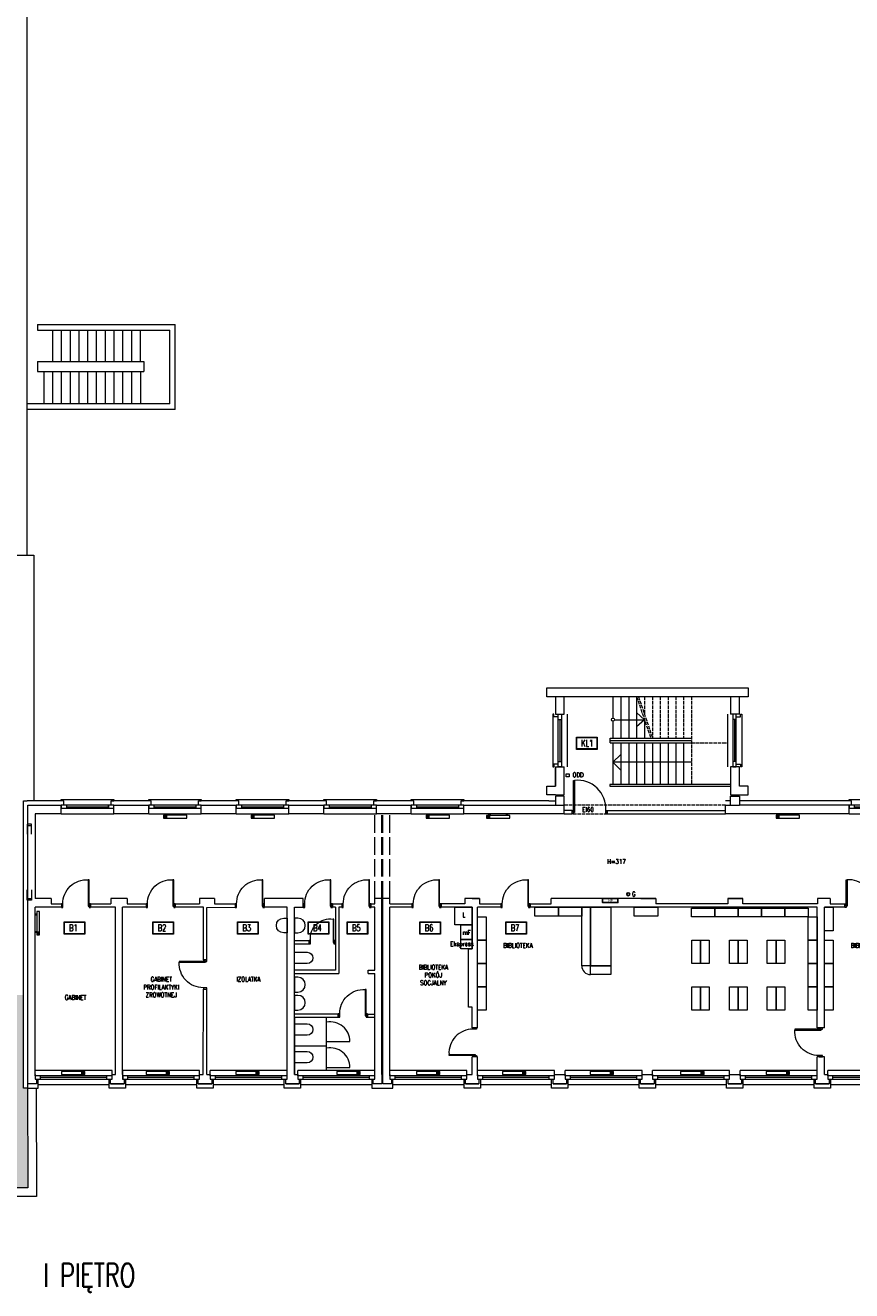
# Model space of a CAD drawing. Header units: millimetres. Extents: x -20020 to 55682, y 3351 to 17623.
# Tile 35 of 49: x 15439 to 18268, y 3351 to 7682. Entities that reach past the tile are written whole.
import ezdxf

# ---------------------------------------------------------------- set-up
doc = ezdxf.new("R2010")
doc.units = ezdxf.units.MM
doc.linetypes.add('ACAD_ISO02W100', pattern=[15, 12, -3])
doc.layers.get('0').update_dxf_attribs({"color": 252, "lineweight": 9})
for name, color, linetype, lineweight in [('0 - przerywana', 252, 'ACAD_ISO02W100', 9), ('0- stolarka', 252, 'Continuous', 9), ('0- widokowe', 252, 'Continuous', 9), ('000 STOLARKA', 252, 'Continuous', 9), ('000- DODATKI', 252, 'Continuous', 9), ('000- ŚCIANY', 252, 'Continuous', 9), ('000-NUMERY SALI', 252, 'Continuous', 9), ('Grzejniki CO na rzucie', 252, 'Continuous', 9), ('PIK_09_MEBLE', 252, 'Continuous', 9)]:
    doc.layers.add(name, color=color, linetype=linetype, lineweight=lineweight)
doc.layers.add('Znaki bezp.', color=10, linetype='Continuous')
doc.styles.add('GENERATED_STYLE_7', font='txt', dxfattribs={"width": 0.8})
doc.styles.add('ROMANS', font='romans', dxfattribs={"height": 19})
doc.styles.get("Standard").update_dxf_attribs({"font": 'romans.shx', "width": 0.7})

# ---------------------------------------------------------------- blocks, each defined once
blk = doc.blocks.new('OKNO 01')
at = {"layer": '0- stolarka'}
for points in [[(-526.8, 5012.8), (-706.8, 5012.8), (-706.8, 5001.8), (-526.8, 5001.8), (-526.8, 5012.8)], [(-688.6, 5012.8), (-688.6, 5001.8)], [(-688.6, 5007.3), (-545, 5007.3)], [(-545, 5012.8), (-545, 5001.8)]]:
    blk.add_lwpolyline(points, dxfattribs=at)
at = {"layer": '0- widokowe'}
for points in [[(-706.8, 5027.8), (-706.8, 5031.8), (-526.8, 5031.8), (-526.8, 5027.8)], [(-697.8, 5012.8), (-697.8, 5027.8), (-706.8, 5027.8)], [(-535.9, 5012.8), (-535.9, 5027.8), (-526.8, 5027.8)], [(-706.8, 4982.8), (-526.8, 4982.8)]]:
    blk.add_lwpolyline(points, dxfattribs=at)
blk = doc.blocks.new('d90')
at = {"layer": '0- stolarka'}
blk.add_lwpolyline([(-180.5, 3079.3, 0.437586), (-267.5, 3161.8, 1.233982)], format="xyb", dxfattribs=at)
for points in [[(-270.5, 3071.8), (-270.5, 3161.8), (-267.5, 3161.8), (-267.5, 3071.8), (-270.5, 3071.8)], [(-275.5, 3079.3), (-270.5, 3079.3), (-270.5, 3067.3), (-275.5, 3067.3), (-275.5, 3079.3)], [(-180.5, 3079.3), (-175.5, 3079.3), (-175.5, 3067.3), (-180.5, 3067.3), (-180.5, 3079.3)]]:
    blk.add_lwpolyline(points, dxfattribs=at)
blk = doc.blocks.new('OKNO 02')
at = {"layer": '0- stolarka'}
for points in [[(-795.8, 4074.8), (-532.4, 4074.8), (-532.4, 4085.8), (-795.8, 4085.8), (-795.8, 4074.8)], [(-777.7, 4074.8), (-777.7, 4085.8)], [(-550.6, 4080.3), (-777.7, 4080.3)], [(-550.6, 4074.8), (-550.6, 4085.8)]]:
    blk.add_lwpolyline(points, dxfattribs=at)
at = {"layer": '0- widokowe'}
for points in [[(-532.4, 4104.8), (-795.8, 4104.8)], [(-795.8, 4085.8), (-795.8, 4104.8)], [(-532.4, 4085.8), (-532.4, 4104.8)], [(-542.4, 4055.8), (-542.4, 4055.8), (-785.8, 4055.8), (-785.8, 4055.8)]]:
    blk.add_lwpolyline(points, dxfattribs=at)
blk = doc.blocks.new('INNY_P_ALH_LEFT_P_90_80_80_30_10')
for p, q in [((-380, -70), (-280, -70)), ((-380, -90), (-320, -90)), ((-380, -110), (-280, -110)), ((-380, -130), (-320, -130))]:
    blk.add_line(p, q)
for points in [[(-320, -50), (-320, 0), (-280, 0), (-280, -50)], [(280, -50), (280, 0), (320, 0), (320, -50)], [(-400, -150), (400, -150), (400, -50), (-400, -50), (-400, -150)]]:
    blk.add_lwpolyline(points)

msp = doc.modelspace()

# ---------------------------------------------------------------- hatches: boundary and pattern name
at = {"layer": '0- widokowe'}
h = msp.add_hatch(dxfattribs=at)
h.set_pattern_fill('AR-CONC', color=256, scale=0.5)
h.paths.add_polyline_path([(15432.95, 4362.28), (14887.65, 4362.28), (14887.65, 3733.21), (14887.65, 3703.21), (15447.53, 3703.21), (15446.2, 4043.81), (15432.95, 4043.81)])
h.paths.add_polyline_path([(14037.64, 5887.71), (13297.65, 5887.71), (13297.65, 4362.28), (14037.64, 4362.28)])

# ---------------------------------------------------------------- linework, layer by layer
for points in [[(15480.21, 6657.28), (15612.55, 6657.28)], [(15480.21, 6657.28), (15952.21, 6657.28)], [(15480.21, 6657.28), (15480.21, 6638.28)], [(15480.21, 6638.28), (15623.21, 6638.28)], [(15533.21, 6531.28), (15533.21, 6638.28)], [(15563.21, 6531.28), (15563.21, 6638.28)], [(15593.21, 6531.28), (15593.21, 6638.28)], [(15623.21, 6638.28), (15933.21, 6638.28)], [(15623.21, 6531.28), (15623.21, 6638.28)], [(15653.21, 6531.28), (15653.21, 6638.28)], [(15683.21, 6531.28), (15683.21, 6638.28)], [(15713.21, 6531.28), (15713.21, 6638.28)], [(15743.21, 6531.28), (15743.21, 6638.28)], [(15773.21, 6531.28), (15773.21, 6638.28)], [(15803.21, 6531.28), (15803.21, 6638.28)], [(15833.21, 6531.28), (15833.21, 6638.28)], [(15933.21, 6386.28), (15933.21, 6638.28)], [(15952.21, 6367.28), (15952.21, 6657.28)], [(15653.21, 6531.28), (15653.21, 6584.78)], [(15480.21, 6531.28), (15480.21, 6503.85)], [(15480.21, 6531.28), (15480.21, 6497.28), (15713.21, 6497.28)], [(15480.21, 6531.28), (15683.21, 6531.28)], [(15503.21, 6386.28), (15503.21, 6497.28)], [(15533.21, 6386.28), (15533.21, 6497.28)], [(15563.21, 6386.28), (15563.21, 6497.28)], [(15593.21, 6386.28), (15593.21, 6497.28)], [(15623.21, 6386.28), (15623.21, 6497.28)], [(15653.21, 6386.28), (15653.21, 6497.28)], [(15683.21, 6531.28), (15845.21, 6531.28)], [(15683.21, 6497.28), (15845.21, 6497.28)], [(15683.21, 6386.28), (15683.21, 6497.28)], [(15713.21, 6386.28), (15713.21, 6497.28)], [(15743.21, 6386.28), (15743.21, 6497.28)], [(15773.21, 6386.28), (15773.21, 6497.28)], [(15803.21, 6386.28), (15803.21, 6497.28)], [(15833.21, 6497.28), (15833.21, 6386.28)], [(15845.21, 6531.28), (15845.21, 6497.28)], [(15933.21, 6386.28), (15445, 6386.28)], [(15952.21, 6367.28), (15445, 6367.28)]]:
    msp.add_lwpolyline(points)
at = {"layer": '0 - przerywana'}
for points in [[(17531.44, 5383.81), (17580.24, 5241.4)], [(17537.78, 5383.81), (17586.59, 5241.4)], [(17558.44, 5383.81), (17558.44, 5323.53)], [(17585.44, 5383.81), (17585.44, 5241.4)], [(17612.44, 5383.81), (17612.44, 5241.4)], [(17639.44, 5383.81), (17639.44, 5241.4)], [(17665.44, 5383.81), (17665.44, 5241.4)], [(17691.44, 5383.81), (17691.44, 5241.4)], [(17719.44, 5383.81), (17719.44, 5083.81)], [(17719.44, 5226.22), (17842.44, 5226.22)], [(17836.24, 5012.81), (17283.92, 5012.81)], [(17283.92, 4982.81), (17430.92, 4982.81)]]:
    msp.add_lwpolyline(points, dxfattribs=at)
at = {"layer": '0 - przerywana', "ltscale": 5}
for points in [[(16634.99, 4692.81), (16634.99, 4982.81)], [(16659.6, 4692.81), (16659.6, 4982.81)], [(16662.6, 4692.81), (16662.6, 4982.81)], [(16687.21, 4692.81), (16687.21, 4982.81)]]:
    msp.add_lwpolyline(points, dxfattribs=at)
at = {"layer": '0- stolarka'}
for points in [[(17315.92, 4987.31), (17315.92, 5097.31), (17318.92, 5097.31), (17318.92, 4987.31), (17315.92, 4987.31)], [(15723.43, 5001.81), (15723.43, 5012.81)], [(17310.92, 4994.81), (17315.92, 4994.81), (17315.92, 4982.81), (17310.92, 4982.81), (17310.92, 4994.81)], [(17425.92, 4994.81), (17430.92, 4994.81), (17430.92, 4982.81), (17425.92, 4982.81), (17425.92, 4994.81)], [(15445.26, 4947.81), (15445.26, 4942.81), (15460.26, 4942.81), (15460.26, 4947.81), (15445.26, 4947.81)], [(15445.26, 4947.81), (15445.26, 4912.81)], [(15460.26, 4912.81), (15460.26, 4947.81)], [(15445.26, 4692.81), (15445.26, 4722.63)], [(15460.26, 4722.63), (15460.26, 4692.81)], [(15445.26, 4687.81), (15445.26, 4692.81), (15460.26, 4692.81), (15460.26, 4687.81), (15445.26, 4687.81)], [(16495.33, 4542.31), (16495.33, 4622.31), (16492.33, 4622.31), (16492.33, 4542.31), (16495.33, 4542.31)], [(16415.33, 4549.81), (16410.33, 4549.81), (16410.33, 4537.81), (16415.33, 4537.81), (16415.33, 4549.81)], [(16500.33, 4549.81), (16495.33, 4549.81), (16495.33, 4537.81), (16500.33, 4537.81), (16500.33, 4549.81)], [(16360.33, 4537.81), (16410.33, 4537.81), (16410.33, 4547.81), (16360.33, 4547.81)], [(16360.33, 4286.81), (16510.33, 4286.81), (16510.33, 4296.81), (16360.33, 4296.81)], [(16610.33, 4296.81), (16610.33, 4286.81), (16634.99, 4286.81)], [(16610.33, 4296.81), (16634.99, 4296.81)], [(16360.33, 4188.81), (16470.33, 4188.81), (16470.33, 4286.81)], [(16470.33, 4104.81), (16470.33, 4104.81), (16470.33, 4192.14)]]:
    msp.add_lwpolyline(points, dxfattribs=at)
for points in [[(17425.92, 4994.81, 0.4668685), (17318.92, 5097.31, 1.2339823)], [(16335.33, 4625.88), (16335.33, 4575.46), (16323.56, 4575.46, -1), (16323.56, 4625.88), (16335.33, 4625.88)], [(16360.33, 4625.88), (16360.33, 4575.46), (16372.11, 4575.46, 1), (16372.11, 4625.88), (16360.33, 4625.88)], [(16415.33, 4549.81, -0.4960755), (16492.33, 4622.31, -1.2339823)], [(16360.33, 4470.1), (16360.33, 4509.15), (16403.83, 4509.15, -1), (16403.83, 4470.1), (16360.33, 4470.1)], [(16360.33, 4423.34), (16360.33, 4372.92), (16372.11, 4372.92, 1), (16372.11, 4423.34), (16360.33, 4423.34)], [(16360.33, 4361.55), (16360.33, 4311.12), (16372.11, 4311.12, 1), (16372.11, 4361.55), (16360.33, 4361.55)], [(16360.33, 4225.19), (16360.33, 4264.24), (16403.83, 4264.24, -1), (16403.83, 4225.19), (16360.33, 4225.19)], [(16470.33, 4203.17), (16550.33, 4203.17, 0.4617866), (16470.33, 4269.8, 0.8329065)], [(16360.33, 4130.25), (16360.33, 4169.3), (16403.83, 4169.3, -1), (16403.83, 4130.25), (16360.33, 4130.25)], [(16470.33, 4114.5), (16550.33, 4114.5, 0.4617866), (16470.33, 4181.13, 0.8329065)]]:
    msp.add_lwpolyline(points, format="xyb", dxfattribs=at)
for points in [[(17183.63, 4662.81), (17263.63, 4662.81), (17263.63, 4632.81), (17183.63, 4632.81)], [(17263.63, 4662.81), (17343.63, 4662.81), (17343.63, 4632.81), (17263.63, 4632.81)], [(17343.63, 4462.81), (17343.63, 4662.81), (17373.63, 4662.81), (17373.63, 4462.81)], [(17373.63, 4462.81), (17373.63, 4662.81), (17443.63, 4662.81), (17443.63, 4462.81)], [(17523.63, 4662.81), (17603.63, 4662.81), (17603.63, 4632.81), (17523.63, 4632.81)], [(17799.3, 4630.31), (17719.3, 4630.31), (17719.3, 4660.31), (17799.3, 4660.31)], [(17879.3, 4630.31), (17799.3, 4630.31), (17799.3, 4660.31), (17879.3, 4660.31)], [(17959.3, 4630.31), (17879.3, 4630.31), (17879.3, 4660.31), (17959.3, 4660.31)], [(18039.3, 4630.31), (17959.3, 4630.31), (17959.3, 4660.31), (18039.3, 4660.31)], [(18119.3, 4630.31), (18039.3, 4630.31), (18039.3, 4660.31), (18119.3, 4660.31)], [(18174.3, 4582.81), (18174.3, 4662.81), (18204.3, 4662.81), (18204.3, 4582.81)], [(16986.87, 4550.31), (16986.87, 4630.31), (17016.87, 4630.31), (17016.87, 4550.31)], [(18119.3, 4550.31), (18119.3, 4630.31), (18149.3, 4630.31), (18149.3, 4550.31)], [(16986.87, 4470.31), (16986.87, 4550.31), (17016.87, 4550.31), (17016.87, 4470.31)], [(17720.25, 4470.31), (17720.25, 4550.31), (17750.25, 4550.31), (17750.25, 4470.31)], [(17750.25, 4470.31), (17750.25, 4550.31), (17780.25, 4550.31), (17780.25, 4470.31)], [(17849.5, 4470.31), (17849.5, 4550.31), (17879.5, 4550.31), (17879.5, 4470.31)], [(17879.5, 4470.31), (17879.5, 4550.31), (17909.5, 4550.31), (17909.5, 4470.31)], [(17978.75, 4470.31), (17978.75, 4550.31), (18008.75, 4550.31), (18008.75, 4470.31)], [(18008.75, 4470.31), (18008.75, 4550.31), (18038.75, 4550.31), (18038.75, 4470.31)], [(18119.3, 4470.31), (18119.3, 4550.31), (18149.3, 4550.31), (18149.3, 4470.31)], [(18174.3, 4470.31), (18174.3, 4550.31), (18204.3, 4550.31), (18204.3, 4470.31)], [(16986.87, 4390.31), (16986.87, 4470.31), (17016.87, 4470.31), (17016.87, 4390.31)], [(17373.63, 4462.81), (17443.63, 4462.81), (17443.63, 4432.81), (17373.63, 4432.81)], [(18119.3, 4390.31), (18119.3, 4470.31), (18149.3, 4470.31), (18149.3, 4390.31)], [(18174.3, 4390.31), (18174.3, 4470.31), (18204.3, 4470.31), (18204.3, 4390.31)], [(16986.87, 4310.31), (16986.87, 4390.31), (17016.87, 4390.31), (17016.87, 4310.31)], [(17720.25, 4310.31), (17720.25, 4390.31), (17750.25, 4390.31), (17750.25, 4310.31)], [(17750.25, 4310.31), (17750.25, 4390.31), (17780.25, 4390.31), (17780.25, 4310.31)], [(17849.5, 4310.31), (17849.5, 4390.31), (17879.5, 4390.31), (17879.5, 4310.31)], [(17879.5, 4310.31), (17879.5, 4390.31), (17909.5, 4390.31), (17909.5, 4310.31)], [(17978.75, 4310.31), (17978.75, 4390.31), (18008.75, 4390.31), (18008.75, 4310.31)], [(18008.75, 4310.31), (18008.75, 4390.31), (18038.75, 4390.31), (18038.75, 4310.31)], [(18119.3, 4310.31), (18119.3, 4390.31), (18149.3, 4390.31), (18149.3, 4310.31)], [(18174.3, 4310.31), (18174.3, 4390.31), (18204.3, 4390.31), (18204.3, 4310.31)]]:
    msp.add_lwpolyline(points, close=True, dxfattribs=at)
msp.add_arc((17373.63, 4462.81), 30, 180, 270, dxfattribs=at)
at = {"layer": '0- widokowe'}
for points in [[(15444.95, 5868.71), (15467.65, 5868.71)], [(15467.65, 5868.71), (15467.65, 5027.81)], [(17450.44, 5383.81), (17450.44, 5310.22)], [(17477.44, 5383.81), (17477.44, 5241.4)], [(17504.44, 5383.81), (17504.44, 5241.4)], [(17531.44, 5383.81), (17531.44, 5241.4)], [(17558.44, 5305.02), (17531.44, 5329.42)], [(17450.44, 5299.81), (17450.44, 5241.4)], [(17455.64, 5305.02), (17558.44, 5305.02)], [(17558.44, 5305.02), (17531.44, 5280.62)], [(17558.44, 5305.02), (17558.44, 5241.4)], [(17440.54, 5226.22), (17440.54, 5241.4)], [(17440.54, 5241.4), (17719.44, 5241.4)], [(17440.54, 5233.81), (17719.44, 5233.81)], [(17440.54, 5226.22), (17719.44, 5226.22)], [(17450.44, 5226.22), (17450.44, 5083.81)], [(17477.44, 5226.22), (17477.44, 5083.81)], [(17504.44, 5226.22), (17504.44, 5083.81)], [(17531.44, 5226.22), (17531.44, 5083.81)], [(17558.44, 5226.22), (17558.44, 5083.81)], [(17585.44, 5226.22), (17585.44, 5083.81)], [(17612.44, 5226.22), (17612.44, 5083.81)], [(17639.44, 5226.22), (17639.44, 5083.81)], [(17665.44, 5226.22), (17665.44, 5083.81)], [(17691.44, 5226.22), (17691.44, 5083.81)], [(17719.44, 5159.34), (17719.44, 5159.34), (17719.44, 5159.34), (17450.44, 5159.5), (17477.44, 5186.5)], [(17450.44, 5159.5), (17477.44, 5132.5)], [(17853.44, 5143.81), (17853.44, 5083.81), (17439.95, 5083.81)], [(17439.95, 5083.81), (17439.95, 5077.81), (17853.44, 5077.81)], [(15447.95, 4043.81), (15432.95, 4043.81), (15432.95, 5027.81), (15444.95, 5027.81)], [(15561.6, 5027.81), (15444.95, 5027.81)], [(15870.27, 5012.81), (15870.27, 5027.81), (15741.6, 5027.81)], [(16032.18, 5012.81), (16032.18, 5027.81), (16041.27, 5027.81)], [(16169.93, 5012.81), (16169.93, 5027.81), (16041.27, 5027.81)], [(16331.84, 5012.81), (16331.84, 5027.81), (16340.93, 5027.81)], [(16469.6, 5012.81), (16469.6, 5027.81), (16340.93, 5027.81)], [(16631.51, 5012.81), (16631.51, 5027.81), (16640.59, 5027.81)], [(16769.26, 5012.81), (16769.26, 5027.81), (16640.59, 5027.81)], [(16931.17, 5012.81), (16931.17, 5027.81), (16940.25, 5027.81)], [(17230.83, 5027.81), (17230.83, 5027.81), (16940.25, 5027.81)], [(17230.83, 5027.81), (17230.83, 5027.81), (17253.92, 5027.81)], [(17853.44, 5027.81), (17836.24, 5027.81)], [(17967.91, 5027.81), (17967.91, 5027.81), (17883.44, 5027.81)], [(18267.57, 5027.81), (17967.91, 5027.81)], [(15446.2, 4043.81), (15482.56, 4043.81), (15482.56, 4074.81)], [(15782.01, 4074.81), (15782.01, 4043.81), (15726.01, 4043.81), (15726.01, 4074.81)], [(16081.67, 4074.81), (16081.67, 4043.81), (16025.67, 4043.81), (16025.67, 4074.81)], [(16381.33, 4074.81), (16381.33, 4043.81), (16325.33, 4043.81), (16325.33, 4074.81)], [(16624.99, 4074.81), (16624.99, 4043.81), (16697.21, 4043.81), (16697.21, 4074.81)], [(16996.66, 4074.81), (16996.66, 4043.81), (16940.66, 4043.81), (16940.66, 4074.81)], [(17296.32, 4074.81), (17296.32, 4043.81), (17240.32, 4043.81), (17240.32, 4074.81)], [(17595.98, 4074.81), (17595.98, 4043.81), (17539.98, 4043.81), (17539.98, 4074.81)], [(17895.64, 4074.81), (17895.64, 4043.81), (17839.64, 4043.81), (17839.64, 4074.81)], [(18195.31, 4074.81), (18195.31, 4043.81), (18139.31, 4043.81), (18139.31, 4074.81)], [(15446.14, 4058.81), (15446.14, 4058.81), (15447.53, 3703.21)], [(15476.21, 4043.81), (15476.21, 4043.81), (15477.65, 3673.21)], [(15447.65, 3703.21), (14887.65, 3703.21), (14887.65, 3703.21)], [(15477.41, 3673.21), (14887.65, 3673.21)]]:
    msp.add_lwpolyline(points, dxfattribs=at)
msp.add_circle((17450.44, 5305.02), 5.2, dxfattribs=at)
at = {"layer": '000- DODATKI'}
msp.add_lwpolyline([(17290.09, 5120.07), (17301.05, 5120.07), (17301.05, 5109.1), (17290.09, 5109.1)], close=True, dxfattribs=at)
at = {"layer": '000- ŚCIANY'}
for points in [[(15444.95, 5868.71), (15445.26, 8692.81)], [(15113.15, 5868.63), (15444.95, 5868.71)], [(17253.92, 5383.81), (17223.92, 5383.81), (17223.92, 5413.81), (17883.44, 5413.81), (17913.44, 5413.81), (17913.44, 5383.81), (17283.92, 5383.81)], [(17283.92, 5323.81), (17283.92, 5383.81), (17253.92, 5383.81), (17253.92, 5323.81)], [(17883.44, 5323.81), (17883.44, 5383.81), (17853.44, 5383.81), (17853.44, 5323.81)], [(17853.44, 5383.81), (17853.44, 5323.81)], [(17253.92, 5323.81), (17283.92, 5323.81)], [(17883.44, 5323.81), (17853.44, 5323.81)], [(17253.92, 5047.81), (17283.92, 5047.81), (17283.92, 5143.81)], [(17253.92, 5143.81), (17253.92, 5077.81)], [(17253.92, 5077.81), (17253.92, 5143.81), (17283.92, 5143.81)], [(17853.44, 5143.81), (17853.44, 5047.81)], [(17883.44, 5143.81), (17853.44, 5143.81)], [(17883.44, 5077.81), (17883.44, 5143.81)], [(17253.92, 5047.81), (17223.92, 5047.81), (17223.92, 5077.81), (17253.92, 5077.81)], [(17853.44, 5047.81), (17883.44, 5047.81), (17913.44, 5047.81), (17913.44, 5077.81), (17883.44, 5077.81)], [(17283.92, 5012.81), (17283.92, 5042.81), (17253.92, 5042.81), (17253.92, 5012.81)], [(17853.44, 5047.81), (17883.44, 5047.81)], [(17853.44, 5012.81), (17853.44, 5042.81), (17883.44, 5042.81), (17883.44, 5012.81)], [(15447.95, 5012.81), (15561.6, 5012.81)], [(15447.95, 4692.81), (15447.95, 4692.81), (15447.95, 5012.81)], [(15561.6, 4982.81), (15472.56, 4982.81)], [(15472.56, 4982.81), (15472.56, 4692.81)], [(15561.6, 4982.81), (15561.6, 5012.81)], [(15741.6, 5012.81), (15861.27, 5012.81)], [(15741.6, 4982.81), (15741.6, 5012.81)], [(15861.27, 4982.81), (15741.6, 4982.81)], [(15861.27, 4982.81), (15861.27, 5012.81)], [(16041.27, 4982.81), (16041.27, 5012.81)], [(16041.27, 5012.81), (16160.93, 5012.81)], [(16160.93, 4982.81), (16041.27, 4982.81)], [(16160.93, 4982.81), (16160.93, 5012.81)], [(16340.93, 4982.81), (16340.93, 5012.81)], [(16340.93, 5012.81), (16460.59, 5012.81)], [(16460.59, 4982.81), (16340.93, 4982.81)], [(16460.59, 4982.81), (16460.59, 5012.81)], [(16640.59, 5012.81), (16760.25, 5012.81)], [(16640.59, 4982.81), (16640.59, 5012.81)], [(16760.25, 4982.81), (16640.59, 4982.81)], [(16760.25, 4982.81), (16760.25, 5012.81)], [(16940.25, 4982.81), (16940.25, 5012.81)], [(16940.25, 5012.81), (17239.92, 5012.81)], [(17239.92, 4982.81), (16940.25, 4982.81)], [(17239.92, 5012.81), (17283.92, 5012.81)], [(17283.92, 4982.81), (17239.92, 4982.81)], [(17283.92, 4982.81), (17283.92, 5012.81)], [(17283.92, 4982.81), (17310.92, 4982.81), (17310.92, 4994.81), (17283.92, 4994.81)], [(17430.92, 4982.81), (17430.92, 4994.81), (17836.24, 4994.81)], [(17430.92, 4982.81), (17836.24, 4982.81)], [(17836.24, 5012.81), (17883.44, 5012.81)], [(17836.24, 4982.81), (17836.24, 5012.81)], [(18258.57, 4982.81), (17836.24, 4982.81)], [(18258.57, 5012.81), (17883.44, 5012.81)], [(18258.57, 4982.81), (18258.57, 5012.81)], [(15447.95, 4662.81), (15447.95, 4692.81)], [(15527.56, 4692.81), (15472.56, 4692.81)], [(15527.56, 4692.81), (15527.56, 4674.81)], [(15787.26, 4692.81), (15732.22, 4692.81)], [(15747.22, 4692.81), (15732.22, 4692.81), (15732.22, 4674.81)], [(15787.26, 4692.81), (15787.26, 4674.81)], [(16086.26, 4692.81), (16035.26, 4692.81)], [(16035.26, 4692.81), (16035.26, 4674.81)], [(16086.26, 4692.81), (16086.26, 4674.81), (16086.26, 4674.81), (16157.22, 4674.81), (16157.22, 4662.81)], [(16390.33, 4692.81), (16257.22, 4692.81)], [(16257.22, 4662.81), (16257.22, 4692.81)], [(16390.33, 4662.81), (16390.33, 4692.81)], [(16687.21, 4692.81), (16634.99, 4692.81)], [(16634.99, 4674.81), (16634.99, 4692.81)], [(16659.6, 4090.81), (16659.6, 4692.81)], [(16662.6, 4090.81), (16662.6, 4692.81)], [(16687.21, 4674.81), (16687.21, 4692.81)], [(16968.91, 4692.81), (16943.26, 4692.85), (16943.26, 4674.81)], [(16994.26, 4692.81), (16943.26, 4692.81)], [(16968.91, 4692.81), (16994.26, 4692.81), (16994.26, 4674.81)], [(17166.87, 4674.81), (17239.26, 4674.81), (17239.26, 4692.81)], [(17284.26, 4692.81), (17239.26, 4692.81)], [(17546.26, 4692.81), (17284.26, 4692.81)], [(17597.26, 4692.81), (17546.26, 4692.81)], [(17546.26, 4692.81), (17597.26, 4692.81)], [(17843.66, 4692.81), (17843.66, 4674.81), (17597.26, 4674.81)], [(17597.26, 4692.81), (17597.26, 4674.81)], [(17894.66, 4692.81), (17843.66, 4692.81)], [(17843.66, 4692.81), (17894.66, 4692.81)], [(17894.66, 4674.81), (17894.66, 4692.81)], [(18194.26, 4692.81), (18150.26, 4692.81)], [(18150.26, 4692.81), (18150.26, 4674.81)], [(18194.26, 4692.81), (18194.26, 4674.81)], [(15447.95, 4090.81), (15447.95, 4662.81)], [(15562.56, 4662.81), (15472.56, 4662.81)], [(15472.56, 4090.81), (15472.56, 4662.81)], [(15527.56, 4674.81), (15562.56, 4674.81), (15562.56, 4662.81)], [(15662.56, 4674.81), (15662.56, 4662.81)], [(15662.56, 4674.81), (15732.22, 4674.81)], [(15747.22, 4662.81), (15662.56, 4662.81)], [(15747.22, 4482.81), (15747.22, 4662.81)], [(15852.22, 4662.81), (15772.22, 4662.81)], [(15772.22, 4482.81), (15772.22, 4662.81)], [(15787.26, 4674.81), (15852.22, 4674.81)], [(15852.22, 4674.81), (15852.22, 4662.81)], [(15952.22, 4674.81), (15952.22, 4662.81)], [(15952.22, 4674.81), (16035.26, 4674.81)], [(16048.72, 4662.81), (15952.22, 4662.81)], [(16048.59, 4482.81), (16048.72, 4662.81)], [(16060.59, 4482.8), (16060.72, 4662.8)], [(16060.72, 4662.8), (16157.22, 4662.81)], [(16335.33, 4662.81), (16257.22, 4662.81)], [(16335.33, 4090.81), (16335.33, 4662.81)], [(16360.33, 4090.81), (16360.33, 4662.81)], [(16500.33, 4662.81), (16500.33, 4447.81), (16360.33, 4447.81)], [(16360.33, 4662.81), (16390.33, 4662.81)], [(16490.33, 4674.81), (16490.33, 4662.81)], [(16490.33, 4674.81), (16522.33, 4674.81)], [(16500.33, 4662.81), (16490.33, 4662.81)], [(16522.33, 4662.81), (16512.33, 4662.81)], [(16512.33, 4662.81), (16512.33, 4447.81), (16512.33, 4447.81)], [(16522.33, 4674.81), (16522.33, 4662.81)], [(16634.99, 4662.81), (16622.33, 4662.81), (16622.33, 4674.81), (16634.99, 4674.81)], [(16634.99, 4662.81), (16622.33, 4662.81)], [(16634.99, 4447.81), (16634.99, 4662.81)], [(16662.6, 4662.81), (16659.6, 4662.81)], [(16687.21, 4674.81), (16762.21, 4674.81), (16762.21, 4662.81)], [(16762.21, 4662.81), (16687.21, 4662.81)], [(16687.21, 4090.81), (16687.21, 4662.81)], [(16862.21, 4674.81), (16862.21, 4662.81)], [(16943.26, 4674.81), (16862.21, 4674.81)], [(16968.87, 4662.81), (16862.21, 4662.81)], [(16968.69, 4520.85), (16968.87, 4662.81)], [(17066.87, 4662.81), (16986.87, 4662.81)], [(16986.87, 4250.81), (16986.87, 4662.81)], [(16994.26, 4674.81), (17066.87, 4674.81), (17066.87, 4662.81)], [(17166.87, 4674.81), (17166.87, 4662.81)], [(18149.3, 4662.81), (17166.87, 4662.81)], [(18150.26, 4674.81), (17894.66, 4674.81)], [(18149.3, 4250.81), (18149.3, 4662.81)], [(18244.3, 4662.81), (18174.3, 4662.81)], [(18174.3, 4250.81), (18174.3, 4662.81)], [(18194.26, 4674.81), (18244.3, 4674.81)], [(18244.3, 4662.81), (18244.3, 4674.81)], [(16968.87, 4250.81), (16968.87, 4320.85), (16956.48, 4320.85), (16956.48, 4520.85), (16968.69, 4520.85)], [(15747.22, 4090.81), (15747.22, 4482.81)], [(15772.22, 4090.81), (15772.22, 4482.81)], [(16048.59, 4482.81), (16060.59, 4482.8)], [(16360.33, 4435.81), (16512.33, 4435.81)], [(16512.33, 4447.81), (16512.33, 4435.81)], [(16612.33, 4447.81), (16634.99, 4447.81)], [(16612.33, 4435.81), (16612.33, 4447.81)], [(16612.33, 4435.81), (16634.99, 4435.81)], [(16634.99, 4090.81), (16634.99, 4435.81)], [(16047.78, 4090.81), (16048.42, 4382.81)], [(16048.42, 4382.81), (16060.42, 4382.8)], [(16059.78, 4090.8), (16060.42, 4382.8)], [(16968.87, 4250.81), (16968.87, 4320.85)], [(16360.33, 4286.81), (16360.33, 4090.81)], [(16986.87, 4250.81), (16968.87, 4250.81)], [(18174.3, 4250.81), (18149.3, 4250.81)], [(16968.87, 4090.81), (16968.87, 4150.81)], [(16986.87, 4150.81), (16968.87, 4150.81)], [(16986.87, 4090.81), (16986.87, 4150.81)], [(18149.3, 4090.81), (18149.3, 4150.81)], [(18174.3, 4150.81), (18149.3, 4150.81)], [(18174.3, 4090.81), (18174.3, 4150.81)], [(15472.56, 4090.81), (15472.56, 4074.81), (15477.56, 4074.81), (15477.56, 4058.81), (15447.95, 4058.81), (15447.95, 4058.81), (15447.95, 4090.81)], [(15772.22, 4090.81), (15772.22, 4074.81), (15777.22, 4074.81), (15777.22, 4058.81), (15731.01, 4058.81), (15731.01, 4074.81), (15736.01, 4074.81), (15736.01, 4090.81)], [(15736.01, 4090.81), (15747.22, 4090.81)], [(16059.78, 4090.81), (16071.88, 4090.81), (16071.88, 4074.81), (16076.88, 4074.81), (16076.88, 4058.81), (16030.67, 4058.81), (16030.67, 4074.81), (16035.67, 4074.81), (16035.67, 4090.81)], [(16035.67, 4090.81), (16047.78, 4090.81)], [(16360.33, 4090.81), (16371.55, 4090.81), (16371.55, 4074.81), (16376.55, 4074.81), (16376.55, 4058.81), (16330.33, 4058.81), (16330.33, 4074.81), (16335.33, 4074.81), (16335.33, 4090.81)], [(16659.6, 4090.81), (16659.6, 4058.81), (16642.86, 4058.81), (16629.99, 4058.81), (16629.99, 4074.81), (16634.99, 4074.81), (16634.99, 4090.81)], [(16687.21, 4090.81), (16687.21, 4074.81), (16692.21, 4074.81), (16692.21, 4058.81), (16662.6, 4058.81), (16662.6, 4058.81), (16662.6, 4090.81)], [(16986.87, 4090.81), (16986.87, 4074.81), (16991.87, 4074.81), (16991.87, 4058.81), (16945.65, 4058.81), (16945.65, 4074.81), (16950.65, 4074.81), (16950.65, 4090.81)], [(16950.65, 4090.81), (16968.87, 4090.81)], [(17250.32, 4090.81), (17286.53, 4090.81), (17286.53, 4074.81), (17291.53, 4074.81), (17291.53, 4058.81), (17245.32, 4058.81), (17245.32, 4074.81), (17250.32, 4074.81), (17250.32, 4090.81)], [(17549.98, 4090.81), (17586.2, 4090.81), (17586.2, 4074.81), (17591.2, 4074.81), (17591.2, 4058.81), (17544.98, 4058.81), (17544.98, 4074.81), (17549.98, 4074.81), (17549.98, 4090.81)], [(17849.64, 4090.81), (17885.86, 4090.81), (17885.86, 4074.81), (17890.86, 4074.81), (17890.86, 4058.81), (17844.64, 4058.81), (17844.64, 4074.81), (17849.64, 4074.81), (17849.64, 4090.81)], [(18174.3, 4090.81), (18185.52, 4090.81), (18185.52, 4074.81), (18190.52, 4074.81), (18190.52, 4058.81), (18144.3, 4058.81), (18144.3, 4074.81), (18149.3, 4074.81), (18149.3, 4090.81)], [(15731.01, 4058.81), (15777.22, 4058.81)], [(16030.67, 4058.81), (16076.88, 4058.81)], [(16330.33, 4058.81), (16376.55, 4058.81)], [(16945.65, 4058.81), (16991.87, 4058.81)], [(17245.32, 4058.81), (17291.53, 4058.81)], [(17544.98, 4058.81), (17591.2, 4058.81)], [(17844.64, 4058.81), (17890.86, 4058.81)], [(18144.3, 4058.81), (18190.52, 4058.81)]]:
    msp.add_lwpolyline(points, dxfattribs=at)
at = {"layer": '000-NUMERY SALI'}
for points in [[(17325.6, 5245.64), (17396.5, 5245.64), (17396.5, 5203.44), (17325.6, 5203.44)], [(17327.1, 5244.14), (17395, 5244.14), (17395, 5204.94), (17327.1, 5204.94)], [(15571.98, 4613.31), (15642.88, 4613.31), (15642.88, 4571.11), (15571.98, 4571.11)], [(15573.48, 4611.81), (15641.38, 4611.81), (15641.38, 4572.61), (15573.48, 4572.61)], [(15875.36, 4613.31), (15946.26, 4613.31), (15946.26, 4571.11), (15875.36, 4571.11)], [(15876.86, 4611.81), (15944.76, 4611.81), (15944.76, 4572.61), (15876.86, 4572.61)], [(16165.4, 4613.31), (16236.29, 4613.31), (16236.29, 4571.11), (16165.4, 4571.11)], [(16166.9, 4611.81), (16234.8, 4611.81), (16234.8, 4572.61), (16166.9, 4572.61)], [(16406.98, 4613.31), (16477.88, 4613.31), (16477.88, 4571.11), (16406.98, 4571.11)], [(16408.48, 4611.81), (16476.38, 4611.81), (16476.38, 4572.61), (16408.48, 4572.61)], [(16540.24, 4613.31), (16611.14, 4613.31), (16611.14, 4571.11), (16540.24, 4571.11)], [(16541.74, 4611.81), (16609.64, 4611.81), (16609.64, 4572.61), (16541.74, 4572.61)], [(16789.54, 4613.31), (16860.44, 4613.31), (16860.44, 4571.11), (16789.54, 4571.11)], [(16791.04, 4611.81), (16858.94, 4611.81), (16858.94, 4572.61), (16791.04, 4572.61)], [(17083.5, 4613.31), (17154.4, 4613.31), (17154.4, 4571.11), (17083.5, 4571.11)], [(17085, 4611.81), (17152.9, 4611.81), (17152.9, 4572.61), (17085, 4572.61)]]:
    msp.add_lwpolyline(points, close=True, dxfattribs=at)
at = {"layer": 'Defpoints'}
msp.add_circle((17502.73, 4707.59), 5.18, dxfattribs=at)
at = {"layer": 'PIK_09_MEBLE'}
for points in [[(16908.87, 4662.81), (16968.87, 4662.81), (16968.87, 4602.81), (16908.87, 4602.81)], [(16929.72, 4602.81), (16968.87, 4602.81), (16968.87, 4552.4), (16929.72, 4552.4)], [(16929.58, 4552.4), (16968.73, 4552.4), (16968.73, 4520.9), (16929.58, 4520.9)]]:
    msp.add_lwpolyline(points, close=True, dxfattribs=at)
at = {"layer": 'Znaki bezp.'}
msp.add_lwpolyline([(17415.26, 4692.81), (17467.34, 4692.81), (17467.34, 4678.85), (17415.26, 4678.85)], close=True, dxfattribs=at)

# ---------------------------------------------------------------- block references
at = {"layer": '0- stolarka', "xscale": -1}
msp.add_blockref('d90', (16334.81, 1219.48), dxfattribs=at)
at = {"layer": '000 STOLARKA', "xscale": -1}
for name, p, rotation in [('OKNO 01', (22276.23, 4617.02), 90), ('d90', (19127.92, 4207.29), 90), ('d90', (21235.14, 3975.29), 89.99999999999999)]:
    msp.add_blockref(name, p, dxfattribs=dict(at, rotation=rotation))
at = {"layer": '000 STOLARKA'}
for name, p, rotation in [('OKNO 01', (12859.63, 4617.02), 270), ('d90', (20051.2, 4426.33), 90.00000000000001)]:
    msp.add_blockref(name, p, dxfattribs=dict(at, rotation=rotation))
for name, p in [('OKNO 01', (16268.4, 0)), ('OKNO 01', (16568.06, 0)), ('OKNO 01', (16867.72, 0)), ('OKNO 01', (17167.39, 0)), ('OKNO 01', (17467.05, 0)), ('OKNO 01', (18965.36, 0)), ('d90', (18519.83, 1595.48)), ('OKNO 02', (16268.4, 0)), ('OKNO 02', (16568.06, 0)), ('OKNO 02', (16867.72, 0)), ('OKNO 02', (17167.38, 0)), ('OKNO 02', (17483.05, 0)), ('OKNO 02', (17782.71, 0)), ('OKNO 02', (18082.37, 0)), ('OKNO 02', (18382.03, 0)), ('OKNO 02', (18681.7, 0)), ('OKNO 02', (18981.36, 0))]:
    msp.add_blockref(name, p, dxfattribs=at)
at = {"layer": '000 STOLARKA', "xscale": -1}
for p in [(15387.04, 1595.48), (15676.7, 1595.48), (15981.7, 1595.48), (16214.81, 1595.48), (16346.81, 1595.48), (16586.69, 1595.48), (16891.35, 1595.48)]:
    msp.add_blockref('d90', p, dxfattribs=at)
at = {"layer": 'Grzejniki CO na rzucie', "xscale": 0.1, "yscale": 0.1, "zscale": 0.1}
for p in [(15952.06, 4982.81), (16251.72, 4982.81), (16851.05, 4982.81), (17057.71, 4982.49), (18048.9, 4982.81)]:
    msp.add_blockref('INNY_P_ALH_LEFT_P_90_80_80_30_10', p, dxfattribs=at)
for p, rotation in [((15472.92, 4608.43), 89.99999999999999), ((15602.38, 4085.81), 180), ((15892.11, 4085.81), 180), ((16199.22, 4085.81), 180), ((16545.12, 4085.81), 180), ((16817.8, 4085.81), 180), ((17112.3, 4085.81), 180), ((17412.25, 4085.81), 180), ((17722.25, 4085.81), 180), ((18015.03, 4085.81), 180)]:
    msp.add_blockref('INNY_P_ALH_LEFT_P_90_80_80_30_10', p, dxfattribs=dict(at, rotation=rotation))

# ---------------------------------------------------------------- texts
at = {"layer": '000- DODATKI', "attachment_point": 1}
for s, width, insert, char_height in [('ODD', 48.5104, (17312.25, 5124.43), 16), ('EI60', 48.5104, (17345.5, 5005.69), 16), ('H=317', 48.5104, (17430.64, 4827.52), 16), ('\\pxqc;BIBLIOTEKA', 141.3969, (17054.57, 4540.37), 16), ('\\pxqc;BIBLIOTEKA', 141.3969, (18243.67, 4540.37), 16), ('\\pxqc;BIBLIOTEKA POKÓJ SOCJALNY', 141.3969, (16764.93, 4465.81), 16), ('\\pxqc;GABINET PROFILAKTYKI ZROWOTNEJ', 141.3969, (15833.66, 4424.38), 16), ('\\pxqc;IZOLATKA', 141.3969, (16132.03, 4424.38), 16), ('\\pxqc;GABINET', 178.5448, (15521.45, 4362.7), 16), ('I PIĘTRO', 629.8244, (15500.6, 3443.69), 80)]:
    msp.add_mtext_dynamic_manual_height_columns(s, width=width, gutter_width=12.5, heights=[0], dxfattribs=dict(at, insert=insert, char_height=char_height))
at = {"layer": '000-NUMERY SALI', "char_height": 22.5, "attachment_point": 1}
for s, width, insert in [('KL1', 52.2186, (17341.69, 5236.19)), ('B1', 629.8244, (15588.91, 4603.86)), ('B2', 629.8244, (15892.3, 4603.86)), ('B3', 629.8244, (16182.33, 4603.86)), ('B4', 629.8244, (16423.92, 4603.86)), ('B5', 629.8244, (16557.17, 4603.86)), ('B6', 629.8244, (16806.48, 4603.86)), ('B7', 629.8244, (17100.44, 4603.86))]:
    msp.add_mtext_dynamic_manual_height_columns(s, width=width, gutter_width=12.5, heights=[0], dxfattribs=dict(at, insert=insert))
at = {"layer": 'Defpoints', "insert": (17515.88, 4716.37), "char_height": 16, "attachment_point": 1}
msp.add_mtext_dynamic_manual_height_columns('G', width=48.5104, gutter_width=12.5, heights=[0], dxfattribs=at)
at = {"layer": 'PIK_09_MEBLE', "style": 'ROMANS', "width": 0.7}
for s, p in [('L', (16935.46, 4628.72)), ('mF', (16935.46, 4568.72)), ('Ekspress', (16893.31, 4529.85))]:
    msp.add_text(s, height=16, dxfattribs=at).set_placement(p)
at = {"layer": 'Znaki bezp.', "insert": (17442.48, 4689.93), "char_height": 8, "attachment_point": 2, "style": 'GENERATED_STYLE_7'}
msp.add_mtext('\\A1;{\\fArial Europa Środkowa|b0|i0|c0|p34;\\C1;HP}', dxfattribs=at)

doc.saveas('drawing.dxf')
